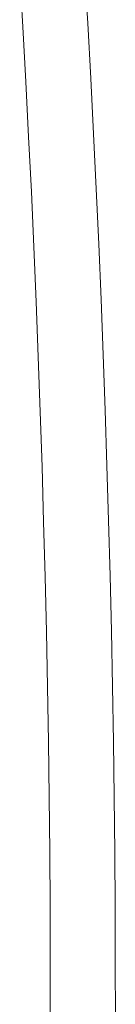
# Model space of a CAD drawing. Extents: x 193 to 943, y 26 to 526.
# Tile 212 of 256: x 422.743 to 422.94, y 103.654 to 105.678. Entities that reach past the tile are written whole.
import ezdxf

# ---------------------------------------------------------------- set-up
doc = ezdxf.new("R2010")
doc.units = 0
doc.layers.get('0').update_dxf_attribs({"lineweight": 25})
doc.layers.add('KG4_HLS_SYA', color=7, linetype='Continuous', lineweight=25)

# ---------------------------------------------------------------- blocks, each defined once
blk = doc.blocks.new('Spline-A069HYWW7N', base_point=(422.5083, 99.0526))
at = {"color": 0, "lineweight": -2}
for p, q in [((422.7432, 105.7764), (422.7497, 105.6632)), ((422.7497, 105.6632), (422.7559, 105.5501)), ((422.7559, 105.5501), (422.7617, 105.4371)), ((422.7617, 105.4371), (422.7672, 105.3241)), ((422.7672, 105.3241), (422.7723, 105.2111)), ((422.7723, 105.2111), (422.7771, 105.0981)), ((422.7771, 105.0981), (422.7815, 104.985)), ((422.7815, 104.985), (422.7855, 104.872)), ((422.7855, 104.872), (422.7892, 104.7589)), ((422.7892, 104.7589), (422.7925, 104.6458)), ((422.7925, 104.6458), (422.7955, 104.5327)), ((422.7955, 104.5327), (422.7981, 104.4196)), ((422.7981, 104.4196), (422.8004, 104.3065)), ((422.8004, 104.3065), (422.8023, 104.1934)), ((422.8023, 104.1934), (422.8038, 104.0801)), ((422.8038, 104.0801), (422.805, 103.9668)), ((422.805, 103.9668), (422.8058, 103.8535)), ((422.8058, 103.8535), (422.8062, 103.7402)), ((422.8062, 103.7402), (422.8063, 103.6269))]:
    blk.add_line(p, q, dxfattribs=at)
blk = doc.blocks.new('Spline-A069HZSI7N', base_point=(422.6411, 99.0353))
at = {"color": 0, "lineweight": -2}
for p, q in [((422.8834, 105.6706), (422.8768, 105.784)), ((422.8896, 105.5572), (422.8834, 105.6706)), ((422.8954, 105.4437), (422.8896, 105.5572)), ((422.9009, 105.3301), (422.8954, 105.4437)), ((422.9061, 105.2165), (422.9009, 105.3301)), ((422.9109, 105.1028), (422.9061, 105.2165)), ((422.9153, 104.9892), (422.9109, 105.1028)), ((422.9193, 104.8756), (422.9153, 104.9892)), ((422.923, 104.7619), (422.9193, 104.8756)), ((422.9264, 104.6482), (422.923, 104.7619)), ((422.9294, 104.5345), (422.9264, 104.6482)), ((422.932, 104.4208), (422.9294, 104.5345)), ((422.9342, 104.3071), (422.932, 104.4208)), ((422.9361, 104.1934), (422.9342, 104.3071)), ((422.9377, 104.0799), (422.9361, 104.1934)), ((422.9388, 103.9663), (422.9377, 104.0799)), ((422.9396, 103.8528), (422.9388, 103.9663)), ((422.9401, 103.7392), (422.9396, 103.8528)), ((422.9402, 103.6257), (422.9401, 103.7392))]:
    blk.add_line(p, q, dxfattribs=at)

msp = doc.modelspace()

# ---------------------------------------------------------------- block references
at = {"layer": 'KG4_HLS_SYA', "color": 8, "linetype": 'Continuous', "lineweight": 9, "ltscale": 0.13, "true_color": 0x808080}
for name, p in [('Spline-A069HZSI7N', (422.6411, 99.0353)), ('Spline-A069HYWW7N', (422.5083, 99.0526))]:
    msp.add_blockref(name, p, dxfattribs=at)

doc.saveas('drawing.dxf')
